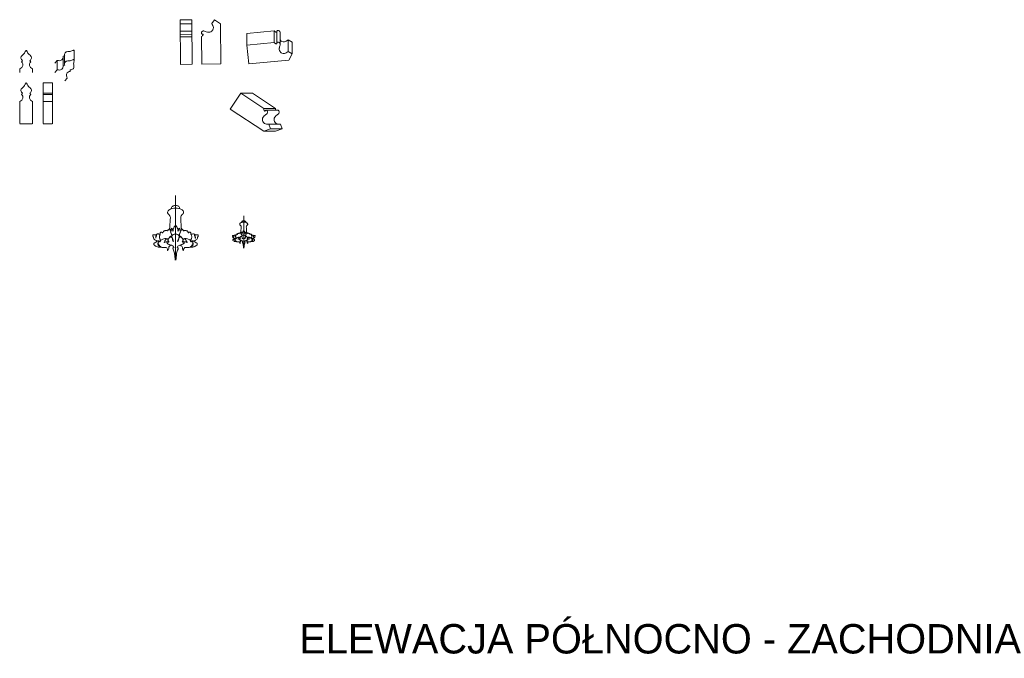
# Model space of a CAD drawing. Header units: millimetres. Extents: x -37887 to 94344, y -69777 to 116976.
# Tile 154 of 205: x 301 to 6630, y 75881 to 79985. Entities that reach past the tile are written whole.
import ezdxf

# ---------------------------------------------------------------- set-up
doc = ezdxf.new("R2010")
doc.units = ezdxf.units.MM
doc.linetypes.add('ACAD_ISO02W100', pattern=[15, 12, -3])
doc.layers.add('01_inwentaryzacja', color=8, linetype='Continuous', lineweight=9)
doc.layers.add('02_odbudowa', color=7, linetype='Continuous', lineweight=30)
doc.styles.get("Standard").update_dxf_attribs({"font": 'arial.ttf'})

msp = doc.modelspace()

# ---------------------------------------------------------------- linework, layer by layer
at = {"layer": '01_inwentaryzacja'}
for p, q in [((1332, 79982.9), (1407, 79983.5)), ((1332, 79982.9), (1334.4, 79697.9)), ((1332.2, 79957.6), (1407.2, 79958.3)), ((1407, 79983.5), (1409.4, 79698.5)), ((1534.9, 79959.4), (1552.9, 79984.8)), ((1552.9, 79984.8), (1590.6, 79958.3)), ((1590.6, 79958.3), (1592.8, 79700.1)), ((1332.6, 79911.1), (1407.6, 79911.7)), ((1332.8, 79890.7), (1407.7, 79891.4)), ((1332.9, 79875.1), (1407.9, 79875.7)), ((1469, 79876.2), (1470.5, 79699.1)), ((1937.5, 79913.8), (1761.1, 79896.8)), ((1761.1, 79821.8), (1761.1, 79896.8)), ((1937.5, 79838.8), (1937.5, 79913.8)), ((1953.6, 79833.8), (1953.6, 79908.8)), ((1974.8, 79901.1), (1973.5, 79901.1)), ((1974.8, 79826.1), (1974.8, 79901.1)), ((1937.5, 79838.8), (1761.1, 79821.8)), ((1761.1, 79821.8), (1772.8, 79700.1)), ((2026, 79780.4), (2026, 79855.4)), ((2026, 79855.4), (2052.9, 79839.6)), ((2052.9, 79764.6), (2052.9, 79839.6)), ((590, 79752), (580, 79749.6)), ((580, 79689.6), (580, 79749.6)), ((589.5, 79700.3), (589.5, 79760.3)), ((651.4, 79726.1), (651.4, 79786.1)), ((2026, 79780.4), (2052.9, 79764.6)), ((2052.9, 79764.6), (2029.8, 79724.8)), ((319.4, 79721.5), (313.2, 79713.2)), ((365.5, 79721.5), (371.7, 79713.2)), ((542, 79723.3), (527, 79705.3)), ((542, 79663.3), (542, 79723.3)), ((590, 79692), (580, 79689.6)), ((1334.4, 79697.9), (1409.4, 79698.5)), ((1470.5, 79699.1), (1592.8, 79700.1)), ((2029.8, 79724.8), (1772.8, 79700.1)), ((300.8, 79668.7), (300.8, 79645.3)), ((384.1, 79668.7), (384.1, 79645.3)), ((542, 79663.3), (527, 79645.3)), ((625.5, 79662.5), (625, 79652.2)), ((451.2, 79578.5), (511.2, 79578.5)), ((451.2, 79578.5), (451.2, 79435.9)), ((511.2, 79578.5), (511.2, 79435.9)), ((606.1, 79610), (591.1, 79592)), ((319.4, 79512), (313.2, 79503.8)), ((365.5, 79512), (371.7, 79503.8)), ((451.2, 79512), (511.2, 79512)), ((451.2, 79503.8), (511.2, 79503.8)), ((1721.6, 79512.3), (1654.1, 79410.5)), ((1869.3, 79414.4), (1721.6, 79512.3)), ((1721.6, 79512.3), (1796.6, 79512.3)), ((1944.3, 79414.4), (1796.6, 79512.3)), ((300.8, 79459.3), (300.8, 79435.9)), ((384.1, 79459.3), (384.1, 79435.9)), ((451.2, 79459.3), (511.2, 79459.3)), ((1869.3, 79267.8), (1654.1, 79410.5)), ((1869.3, 79414.4), (1944.3, 79414.4)), ((1884.6, 79403.1), (1959.6, 79403.1)), ((1901.4, 79313.3), (1912.3, 79284.2)), ((1901.4, 79313.3), (1976.4, 79313.3)), ((1976.4, 79313.3), (1987.3, 79284.2)), ((1912.3, 79284.2), (1869.3, 79267.8)), ((1869.3, 79267.8), (1944.3, 79267.8)), ((1912.3, 79284.2), (1987.3, 79284.2)), ((1987.3, 79284.2), (1944.3, 79267.8)), ((1302.6, 78855), (1302.6, 78438.9)), ((1740.7, 78724.8), (1740.7, 78516.7))]:
    msp.add_line(p, q, dxfattribs=at)
at = {"layer": '01_inwentaryzacja', "linetype": 'ACAD_ISO02W100', "ltscale": 0.5}
for p, q in [((300.8, 79435.9), (300.8, 79315.3)), ((384.1, 79315.3), (384.1, 79435.9)), ((451.2, 79435.9), (451.2, 79315.3)), ((511.2, 79315.3), (511.2, 79435.9)), ((300.8, 79315.3), (384.1, 79315.3)), ((451.2, 79315.3), (511.2, 79315.3))]:
    msp.add_line(p, q, dxfattribs=at)
at = {"layer": '01_inwentaryzacja'}
for points, knots in [([(1479.8, 79892.2), (1478.8, 79892), (1476.3, 79891.5), (1472.5, 79892.6), (1469.2, 79895.5), (1468.3, 79901), (1471, 79907.5), (1477.4, 79911.8), (1485.3, 79913), (1494.8, 79909.1), (1503.6, 79906.2), (1513.8, 79904), (1524.1, 79904), (1534.8, 79910.3), (1543.2, 79920.2), (1549.2, 79938.5), (1539.7, 79951.5), (1534.9, 79959.4)], [0, 0, 0, 0, 190.717452, 521.447454, 775.157505, 1048.279828, 1612.047537, 2115.472367, 2573.899383, 3197.469403, 4181.371417, 4473.705698, 5353.76649, 6220.202384, 6926.17271, 8008.898592, 9884.59045, 9884.59045, 9884.59045, 9884.59045]), ([(1479.8, 79892.2), (1479.8, 79890.8), (1479.8, 79887.2), (1476.3, 79881.1), (1471.9, 79877.5), (1469, 79876.2)], [0, 0, 0, 0, 277.887239, 731.451425, 1390.051141, 1390.051141, 1390.051141, 1390.051141]), ([(1954.3, 79904.4), (1952.9, 79904.3), (1949.3, 79904), (1942.9, 79906.9), (1939, 79911), (1937.5, 79913.8)], [0, 0, 0, 0, 277.887239, 731.451425, 1390.051141, 1390.051141, 1390.051141, 1390.051141]), ([(1954.3, 79904.4), (1954, 79905.3), (1953.3, 79907.8), (1954, 79911.7), (1956.7, 79915.2), (1962.1, 79916.6), (1968.8, 79914.5), (1973.6, 79908.5), (1974.8, 79903.6), (1974.8, 79901.3), (1974.8, 79901.1)], [0, 0, 0, 0, 190.717452, 521.447454, 775.157505, 1048.279828, 1612.047537, 2115.472367, 2573.899383, 2603.252034, 2603.252034, 2603.252034, 2603.252034]), ([(1954.3, 79829.4), (1952.9, 79829.3), (1949.3, 79829), (1942.9, 79831.9), (1939, 79836), (1937.5, 79838.8)], [0, 0, 0, 0, 277.887239, 731.451425, 1390.051141, 1390.051141, 1390.051141, 1390.051141]), ([(1954.3, 79829.4), (1954, 79830.3), (1953.3, 79832.8), (1954, 79836.7), (1956.7, 79840.2), (1962.1, 79841.6), (1968.8, 79839.5), (1973.6, 79833.5), (1975.5, 79825.7), (1972.4, 79815.9), (1970.3, 79806.9), (1969, 79796.5), (1969.9, 79786.3), (1977.1, 79776.2), (1987.7, 79768.7), (2006.5, 79764.3), (2018.6, 79774.9), (2026, 79780.4)], [0, 0, 0, 0, 190.717452, 521.447454, 775.157505, 1048.279828, 1612.047537, 2115.472367, 2573.899383, 3197.469403, 4181.371417, 4473.705698, 5353.76649, 6220.202384, 6926.17271, 8008.898592, 9884.59045, 9884.59045, 9884.59045, 9884.59045]), ([(1974.8, 79854.8), (1975.8, 79853.5), (1979.2, 79849.7), (1987.7, 79843.7), (2006.5, 79839.3), (2018.6, 79849.9), (2026, 79855.4)], [5883.445386, 5883.445386, 5883.445386, 5883.445386, 6220.202384, 6926.17271, 8008.898592, 9884.59045, 9884.59045, 9884.59045, 9884.59045]), ([(342.5, 79787.9), (341.8, 79787.8), (340.4, 79787.5), (338.6, 79784.6), (333.9, 79775.6), (326.8, 79762.1), (314.2, 79754), (309.4, 79745.9), (307.2, 79734.3), (314.3, 79726.3), (319.4, 79721.5)], [0, 0, 0, 0, 1.879765, 4.244662, 9.744544, 33.086272, 48.201506, 52.941576, 61.357863, 81.485076, 81.485076, 81.485076, 81.485076]), ([(342.5, 79787.9), (343.1, 79787.8), (344.5, 79787.5), (346.4, 79784.6), (351, 79775.6), (358.1, 79762.1), (370.7, 79754), (375.5, 79745.9), (377.7, 79734.3), (370.6, 79726.3), (365.5, 79721.5)], [0, 0, 0, 0, 1.879765, 4.244662, 9.744544, 33.086272, 48.201506, 52.941576, 61.357863, 81.485076, 81.485076, 81.485076, 81.485076]), ([(580, 79749.6), (580.1, 79747.7), (580.4, 79740.7), (575.6, 79727.2), (558.6, 79719.7), (547.1, 79721.9), (542, 79723.3)], [0, 0, 0, 0, 5.685648, 21.007332, 39.714233, 55.512775, 55.512775, 55.512775, 55.512775]), ([(650.2, 79788.3), (649.7, 79788.6), (648.4, 79789.3), (645.1, 79788.2), (635.7, 79784.3), (621.6, 79778.4), (606.9, 79780.3), (597.9, 79777.1), (588.8, 79769.7), (589.2, 79758.9), (590, 79752)], [0, 0, 0, 0, 1.879765, 4.244662, 9.744544, 33.086272, 48.201506, 52.941576, 61.357863, 81.485076, 81.485076, 81.485076, 81.485076]), ([(650.2, 79788.3), (650.7, 79787.8), (651.4, 79786.9), (651.4, 79785.9), (651.4, 79785.4)], [0, 0, 0, 0, 1.879765, 3.243818, 3.243818, 3.243818, 3.243818]), ([(313.2, 79713.2), (314.5, 79711.8), (319.1, 79706.7), (324.1, 79693.2), (315.9, 79676.5), (305.6, 79670.9), (300.8, 79668.7)], [0, 0, 0, 0, 5.685648, 21.007332, 39.714233, 55.512775, 55.512775, 55.512775, 55.512775]), ([(371.7, 79713.2), (370.5, 79711.8), (365.8, 79706.7), (360.8, 79693.2), (369, 79676.5), (379.3, 79670.9), (384.1, 79668.7)], [0, 0, 0, 0, 5.685648, 21.007332, 39.714233, 55.512775, 55.512775, 55.512775, 55.512775]), ([(580, 79689.6), (580.1, 79687.7), (580.4, 79680.7), (575.6, 79667.2), (558.6, 79659.7), (547.1, 79661.9), (542, 79663.3)], [0, 0, 0, 0, 5.685648, 21.007332, 39.714233, 55.512775, 55.512775, 55.512775, 55.512775]), ([(650.2, 79728.3), (649.7, 79728.6), (648.4, 79729.3), (645.1, 79728.2), (635.7, 79724.3), (621.6, 79718.4), (606.9, 79720.3), (597.9, 79717.1), (588.8, 79709.7), (589.2, 79698.9), (590, 79692)], [0, 0, 0, 0, 1.879765, 4.244662, 9.744544, 33.086272, 48.201506, 52.941576, 61.357863, 81.485076, 81.485076, 81.485076, 81.485076]), ([(650.2, 79728.3), (650.7, 79727.8), (651.6, 79726.7), (651.1, 79723.2), (649, 79713.3), (645.8, 79698.4), (650.3, 79684.2), (648.8, 79674.8), (643.1, 79664.5), (632.4, 79662.9), (625.5, 79662.5)], [0, 0, 0, 0, 1.879765, 4.244662, 9.744544, 33.086272, 48.201506, 52.941576, 61.357863, 81.485076, 81.485076, 81.485076, 81.485076]), ([(625, 79652.2), (623.1, 79651.9), (616.2, 79650.9), (603.8, 79643.7), (599.5, 79625.7), (603.7, 79614.7), (606.1, 79610)], [0, 0, 0, 0, 5.685648, 21.007332, 39.714233, 55.512775, 55.512775, 55.512775, 55.512775]), ([(342.5, 79578.5), (341.8, 79578.3), (340.4, 79578.1), (338.6, 79575.1), (333.9, 79566.1), (326.8, 79552.6), (314.2, 79544.6), (309.4, 79536.4), (307.2, 79524.9), (314.3, 79516.8), (319.4, 79512)], [0, 0, 0, 0, 1.879765, 4.244662, 9.744544, 33.086272, 48.201506, 52.941576, 61.357863, 81.485076, 81.485076, 81.485076, 81.485076]), ([(342.5, 79578.5), (343.1, 79578.3), (344.5, 79578.1), (346.4, 79575.1), (351, 79566.1), (358.1, 79552.6), (370.7, 79544.6), (375.5, 79536.4), (377.7, 79524.9), (370.6, 79516.8), (365.5, 79512)], [0, 0, 0, 0, 1.879765, 4.244662, 9.744544, 33.086272, 48.201506, 52.941576, 61.357863, 81.485076, 81.485076, 81.485076, 81.485076]), ([(313.2, 79503.8), (314.5, 79502.4), (319.1, 79497.2), (324.1, 79483.7), (315.9, 79467.1), (305.6, 79461.4), (300.8, 79459.3)], [0, 0, 0, 0, 5.685648, 21.007332, 39.714233, 55.512775, 55.512775, 55.512775, 55.512775]), ([(371.7, 79503.8), (370.5, 79502.4), (365.8, 79497.2), (360.8, 79483.7), (369, 79467.1), (379.3, 79461.4), (384.1, 79459.3)], [0, 0, 0, 0, 5.685648, 21.007332, 39.714233, 55.512775, 55.512775, 55.512775, 55.512775]), ([(1876.5, 79396.6), (1876.9, 79397.5), (1877.9, 79399.8), (1880.9, 79402.4), (1885.2, 79403.5), (1890.3, 79401.2), (1894.2, 79395.3), (1894.1, 79387.6), (1890.7, 79380.4), (1882.1, 79374.7), (1874.8, 79369), (1867.2, 79361.8), (1861.4, 79353.3), (1860.7, 79340.8), (1864.3, 79328.4), (1876.1, 79313.1), (1892.2, 79313.7), (1901.4, 79313.3)], [0, 0, 0, 0, 190.717452, 521.447454, 775.157505, 1048.279828, 1612.047537, 2115.472367, 2573.899383, 3197.469403, 4181.371417, 4473.705698, 5353.76649, 6220.202384, 6926.17271, 8008.898592, 9884.59045, 9884.59045, 9884.59045, 9884.59045]), ([(1876.5, 79396.6), (1875.4, 79397.4), (1872.4, 79399.4), (1869.3, 79405.7), (1868.8, 79411.3), (1869.3, 79414.4)], [0, 0, 0, 0, 277.887239, 731.451425, 1390.051141, 1390.051141, 1390.051141, 1390.051141]), ([(1959.5, 79403.1), (1959.7, 79403.1), (1961.2, 79403), (1965.3, 79401.2), (1969.2, 79395.3), (1969.1, 79387.6), (1965.7, 79380.4), (1957.1, 79374.7), (1949.8, 79369), (1942.2, 79361.8), (1936.4, 79353.3), (1935.7, 79340.8), (1939.3, 79328.4), (1951.1, 79313.1), (1967.2, 79313.7), (1976.4, 79313.3)], [739.41442, 739.41442, 739.41442, 739.41442, 775.157505, 1048.279828, 1612.047537, 2115.472367, 2573.899383, 3197.469403, 4181.371417, 4473.705698, 5353.76649, 6220.202384, 6926.17271, 8008.898592, 9884.59045, 9884.59045, 9884.59045, 9884.59045]), ([(1945.7, 79403.1), (1945.5, 79403.6), (1944.1, 79407.3), (1943.8, 79411.3), (1944.3, 79414.4)], [603.031321, 603.031321, 603.031321, 603.031321, 731.451425, 1390.051141, 1390.051141, 1390.051141, 1390.051141]), ([(1302.6, 78774.2), (1295.4, 78773.9), (1282.3, 78773.4), (1267.2, 78766.3), (1256.6, 78760.1), (1251.6, 78752), (1250.4, 78741.9), (1257.4, 78734.1), (1264.6, 78728.3), (1270.3, 78716.9), (1267.4, 78686.3), (1266.8, 78659.4), (1264, 78639)], [0, 0, 0, 0, 21.409296, 38.803988, 49.511007, 57.480669, 66.707623, 77.410631, 86.712385, 94.84864, 114.166965, 176.308874, 176.308874, 176.308874, 176.308874]), ([(1302.6, 78790), (1298.6, 78790.1), (1291.6, 78790.4), (1282.3, 78785.7), (1276.9, 78778.4), (1276.2, 78772.5), (1275.9, 78770)], [0, 0, 0, 0, 11.858726, 20.490357, 30.224994, 37.8541, 37.8541, 37.8541, 37.8541]), ([(1302.6, 78790), (1306.6, 78790.1), (1313.6, 78790.4), (1322.8, 78785.7), (1328.3, 78778.4), (1329, 78772.5), (1329.3, 78770)], [0, 0, 0, 0, 11.858726, 20.490357, 30.224994, 37.8541, 37.8541, 37.8541, 37.8541]), ([(1302.6, 78774.2), (1309.8, 78773.9), (1322.9, 78773.4), (1337.9, 78766.3), (1348.5, 78760.1), (1353.5, 78752), (1354.7, 78741.9), (1347.8, 78734.1), (1340.5, 78728.3), (1334.8, 78716.9), (1337.8, 78686.3), (1338.4, 78659.4), (1341.1, 78639)], [0, 0, 0, 0, 21.409296, 38.803988, 49.511007, 57.480669, 66.707623, 77.410631, 86.712385, 94.84864, 114.166965, 176.308874, 176.308874, 176.308874, 176.308874]), ([(1740.7, 78684.4), (1737.1, 78684.2), (1730.6, 78683.9), (1723.1, 78680.4), (1717.8, 78677.3), (1715.3, 78673.2), (1714.7, 78668.2), (1718.2, 78664.3), (1721.8, 78661.4), (1724.6, 78655.7), (1723.2, 78640.4), (1722.8, 78627), (1721.5, 78616.8)], [0, 0, 0, 0, 21.409296, 38.803988, 49.511007, 57.480669, 66.707623, 77.410631, 86.712385, 94.84864, 114.166965, 176.308874, 176.308874, 176.308874, 176.308874]), ([(1740.7, 78692.2), (1738.7, 78692.3), (1735.3, 78692.5), (1730.6, 78690.1), (1727.9, 78686.4), (1727.6, 78683.5), (1727.4, 78682.3)], [0, 0, 0, 0, 11.858726, 20.490357, 30.224994, 37.8541, 37.8541, 37.8541, 37.8541]), ([(1740.7, 78692.2), (1742.8, 78692.3), (1746.2, 78692.5), (1750.9, 78690.1), (1753.6, 78686.4), (1753.9, 78683.5), (1754.1, 78682.3)], [0, 0, 0, 0, 11.858726, 20.490357, 30.224994, 37.8541, 37.8541, 37.8541, 37.8541]), ([(1740.7, 78684.4), (1744.4, 78684.2), (1750.9, 78683.9), (1758.4, 78680.4), (1763.7, 78677.3), (1766.2, 78673.2), (1766.8, 78668.2), (1763.3, 78664.3), (1759.7, 78661.4), (1756.9, 78655.7), (1758.3, 78640.4), (1758.7, 78627), (1760, 78616.8)], [0, 0, 0, 0, 21.409296, 38.803988, 49.511007, 57.480669, 66.707623, 77.410631, 86.712385, 94.84864, 114.166965, 176.308874, 176.308874, 176.308874, 176.308874]), ([(1184.5, 78560.8), (1183.3, 78562.2), (1180.3, 78565.6), (1173.4, 78567.9), (1165.9, 78571.7), (1159.5, 78578.6), (1162.1, 78584.7), (1160.8, 78588.6), (1157.9, 78590.4), (1157.3, 78593.8), (1156, 78596.4), (1156.6, 78598.8), (1156.7, 78600.7), (1158.2, 78603.2), (1161.8, 78601.6), (1165.1, 78602.2), (1169, 78603.3), (1173.1, 78603), (1177, 78603.5), (1180, 78601.2), (1178.2, 78597.1), (1177.4, 78593.8), (1175.2, 78590), (1174.9, 78585.6), (1175.5, 78582.2), (1175.4, 78579.8), (1177.2, 78579.9), (1176.3, 78582.5), (1176.8, 78585.1), (1176.3, 78588.7), (1177.6, 78592.7), (1180, 78596.1), (1179.9, 78599.8), (1180.2, 78602.2), (1179.1, 78603.8), (1180.3, 78606.4), (1184.1, 78607.9), (1189.3, 78608.1), (1194.4, 78607.7), (1198.3, 78606.5), (1201, 78606.2), (1202.8, 78604.2), (1201.6, 78600.5), (1198.9, 78595.9), (1198.3, 78588.4), (1198.2, 78580.2), (1202.7, 78574.2), (1204.9, 78570), (1207.4, 78567.8), (1203.6, 78563.3), (1201.9, 78560.2), (1201.4, 78557.4)], [0, 0, 0, 0, 5.345847, 13.463796, 21.06049, 31.30438, 37.068535, 39.008121, 42.986605, 46.453575, 49.053228, 51.286457, 53.53869, 54.950388, 59.131783, 62.537444, 65.415583, 71.179317, 74.852768, 76.711995, 81.187274, 85.7781, 87.532297, 94.132496, 98.062949, 99.140867, 99.926106, 102.021656, 104.766984, 108.950052, 112.218393, 117.131517, 120.942777, 123.168979, 124.046077, 126.630863, 130.212618, 136.011354, 142.084485, 145.4588, 148.199267, 150.063454, 152.715149, 158.586977, 166.671626, 174.696391, 182.211711, 188.508938, 188.880095, 192.118857, 201.058586, 201.058586, 201.058586, 201.058586]), ([(1272.3, 78626.7), (1270, 78627.8), (1266.1, 78629.6), (1267.5, 78634.5), (1267.1, 78638.3), (1263.6, 78639.4), (1259.6, 78638.3), (1257.5, 78634.5), (1252.4, 78633.7), (1253.9, 78626.7), (1246.4, 78630.8), (1241.1, 78630.6), (1235.7, 78629.8), (1231.9, 78628), (1227.8, 78628.9), (1223.2, 78623.3), (1222.9, 78618.5), (1220.1, 78614.2), (1217.2, 78617.1), (1215.1, 78619.4), (1209.9, 78621.2), (1205.8, 78617.3), (1203.1, 78612.2), (1204.8, 78608.4), (1204.7, 78605.1), (1203.1, 78604.7), (1202.3, 78604.6)], [0, 0, 0, 0, 6.517218, 11.021475, 13.592712, 17.038698, 20.189528, 25.449573, 28.950705, 33.262111, 38.909425, 45.186925, 51.294188, 54.621273, 57.415891, 63.160436, 72.395757, 73.872412, 75.93412, 81.502489, 85.128047, 90.52411, 96.505671, 101.123252, 102.882234, 105.232537, 105.232537, 105.232537, 105.232537]), ([(1332.9, 78626.7), (1335.2, 78627.8), (1339.1, 78629.6), (1337.7, 78634.5), (1338.1, 78638.3), (1341.6, 78639.4), (1345.6, 78638.3), (1347.6, 78634.5), (1352.8, 78633.7), (1351.3, 78626.7), (1358.8, 78630.8), (1364.1, 78630.6), (1369.5, 78629.8), (1373.2, 78628), (1377.4, 78628.9), (1381.9, 78623.3), (1382.2, 78618.5), (1385.1, 78614.2), (1387.9, 78617.1), (1390.1, 78619.4), (1395.3, 78621.2), (1399.4, 78617.3), (1402.1, 78612.2), (1400.4, 78608.4), (1400.5, 78605.1), (1402.1, 78604.7), (1402.9, 78604.6)], [0, 0, 0, 0, 6.517218, 11.021475, 13.592712, 17.038698, 20.189528, 25.449573, 28.950705, 33.262111, 38.909425, 45.186925, 51.294188, 54.621273, 57.415891, 63.160436, 72.395757, 73.872412, 75.93412, 81.502489, 85.128047, 90.52411, 96.505671, 101.123252, 102.882234, 105.232537, 105.232537, 105.232537, 105.232537]), ([(1420.7, 78560.8), (1421.9, 78562.2), (1424.8, 78565.6), (1431.8, 78567.9), (1439.2, 78571.7), (1445.7, 78578.6), (1443.1, 78584.7), (1444.4, 78588.6), (1447.3, 78590.4), (1447.8, 78593.8), (1449.2, 78596.4), (1448.5, 78598.8), (1448.5, 78600.7), (1447, 78603.2), (1443.4, 78601.6), (1440.1, 78602.2), (1436.1, 78603.3), (1432, 78603), (1428.2, 78603.5), (1425.2, 78601.2), (1426.9, 78597.1), (1427.8, 78593.8), (1429.9, 78590), (1430.2, 78585.6), (1429.7, 78582.2), (1429.8, 78579.8), (1428, 78579.9), (1428.9, 78582.5), (1428.4, 78585.1), (1428.9, 78588.7), (1427.6, 78592.7), (1425.2, 78596.1), (1425.3, 78599.8), (1424.9, 78602.2), (1426.1, 78603.8), (1424.8, 78606.4), (1421, 78607.9), (1415.8, 78608.1), (1410.7, 78607.7), (1406.9, 78606.5), (1404.2, 78606.2), (1402.3, 78604.2), (1403.5, 78600.5), (1406.3, 78595.9), (1406.8, 78588.4), (1407, 78580.2), (1402.5, 78574.2), (1400.3, 78570), (1397.7, 78567.8), (1401.5, 78563.3), (1403.3, 78560.2), (1403.7, 78557.4)], [0, 0, 0, 0, 5.345847, 13.463796, 21.06049, 31.30438, 37.068535, 39.008121, 42.986605, 46.453575, 49.053228, 51.286457, 53.53869, 54.950388, 59.131783, 62.537444, 65.415583, 71.179317, 74.852768, 76.711995, 81.187274, 85.7781, 87.532297, 94.132496, 98.062949, 99.140867, 99.926106, 102.021656, 104.766984, 108.950052, 112.218393, 117.131517, 120.942777, 123.168979, 124.046077, 126.630863, 130.212618, 136.011354, 142.084485, 145.4588, 148.199267, 150.063454, 152.715149, 158.586977, 166.671626, 174.696391, 182.211711, 188.508938, 188.880095, 192.118857, 201.058586, 201.058586, 201.058586, 201.058586]), ([(1725.6, 78610.6), (1724.5, 78611.2), (1722.5, 78612.1), (1723.2, 78614.5), (1723, 78616.4), (1721.2, 78616.9), (1719.3, 78616.4), (1718.2, 78614.5), (1715.6, 78614.1), (1716.4, 78610.6), (1712.7, 78612.6), (1710, 78612.5), (1707.3, 78612.1), (1705.4, 78611.3), (1703.4, 78611.7), (1701.1, 78608.9), (1700.9, 78606.5), (1699.5, 78604.4), (1698.1, 78605.8), (1697, 78606.9), (1694.4, 78607.9), (1692.3, 78605.9), (1691, 78603.4), (1691.8, 78601.4), (1691.8, 78599.8), (1691, 78599.6), (1690.6, 78599.5)], [0, 0, 0, 0, 6.517218, 11.021475, 13.592712, 17.038698, 20.189528, 25.449573, 28.950705, 33.262111, 38.909425, 45.186925, 51.294188, 54.621273, 57.415891, 63.160436, 72.395757, 73.872412, 75.93412, 81.502489, 85.128047, 90.52411, 96.505671, 101.123252, 102.882234, 105.232537, 105.232537, 105.232537, 105.232537]), ([(1755.9, 78610.6), (1757, 78611.2), (1759, 78612.1), (1758.3, 78614.5), (1758.5, 78616.4), (1760.3, 78616.9), (1762.2, 78616.4), (1763.3, 78614.5), (1765.9, 78614.1), (1765.1, 78610.6), (1768.8, 78612.6), (1771.5, 78612.5), (1774.2, 78612.1), (1776.1, 78611.3), (1778.1, 78611.7), (1780.4, 78608.9), (1780.6, 78606.5), (1782, 78604.4), (1783.4, 78605.8), (1784.5, 78606.9), (1787.1, 78607.9), (1789.2, 78605.9), (1790.5, 78603.4), (1789.7, 78601.4), (1789.7, 78599.8), (1790.5, 78599.6), (1790.9, 78599.5)], [0, 0, 0, 0, 6.517218, 11.021475, 13.592712, 17.038698, 20.189528, 25.449573, 28.950705, 33.262111, 38.909425, 45.186925, 51.294188, 54.621273, 57.415891, 63.160436, 72.395757, 73.872412, 75.93412, 81.502489, 85.128047, 90.52411, 96.505671, 101.123252, 102.882234, 105.232537, 105.232537, 105.232537, 105.232537]), ([(1198.3, 78558.9), (1197.8, 78560.1), (1196.8, 78562.6), (1192.6, 78564.3), (1186.6, 78562.9), (1180, 78556.8), (1171.9, 78552.8), (1164.6, 78549.5), (1162.9, 78544.2), (1163.6, 78534.2), (1176.2, 78530.4), (1186, 78523.9), (1197.1, 78523.3), (1204.9, 78523.7), (1209.7, 78523.8)], [0, 0, 0, 0, 3.550937, 7.892496, 12.174499, 21.377252, 33.947343, 39.929336, 43.885293, 49.900794, 67.884588, 76.136755, 85.649781, 99.958062, 99.958062, 99.958062, 99.958062]), ([(1191.5, 78550.4), (1190.8, 78548.9), (1188.8, 78544.7), (1189.6, 78537.3), (1195.1, 78529.2), (1201.7, 78527), (1206.1, 78526)], [0, 0, 0, 0, 4.923365, 13.999383, 20.415212, 33.59326, 33.59326, 33.59326, 33.59326]), ([(1259.3, 78558.2), (1254.8, 78559), (1245.1, 78560.9), (1221.4, 78546.4), (1236.4, 78569.3), (1243.4, 78576.8), (1250.4, 78577.3), (1252.2, 78574.5), (1252.9, 78571), (1252.9, 78564.6), (1256.7, 78560.2), (1259.3, 78558.2)], [0, 0, 0, 0, 14.636318, 31.50699, 50.288339, 61.699803, 66.017307, 67.970353, 71.001482, 76.910415, 86.684511, 86.684511, 86.684511, 86.684511]), ([(1345.9, 78558.2), (1350.4, 78559), (1360.1, 78560.9), (1383.8, 78546.4), (1368.7, 78569.3), (1361.8, 78576.8), (1354.8, 78577.3), (1353, 78574.5), (1352.2, 78571), (1352.3, 78564.6), (1348.5, 78560.2), (1345.9, 78558.2)], [0, 0, 0, 0, 14.636318, 31.50699, 50.288339, 61.699803, 66.017307, 67.970353, 71.001482, 76.910415, 86.684511, 86.684511, 86.684511, 86.684511]), ([(1406.9, 78558.9), (1407.4, 78560.1), (1408.4, 78562.6), (1412.6, 78564.3), (1418.6, 78562.9), (1425.2, 78556.8), (1433.3, 78552.8), (1440.6, 78549.5), (1442.3, 78544.2), (1441.6, 78534.2), (1429, 78530.4), (1419.2, 78523.9), (1408.1, 78523.3), (1400.3, 78523.7), (1395.5, 78523.8)], [0, 0, 0, 0, 3.550937, 7.892496, 12.174499, 21.377252, 33.947343, 39.929336, 43.885293, 49.900794, 67.884588, 76.136755, 85.649781, 99.958062, 99.958062, 99.958062, 99.958062]), ([(1413.6, 78550.4), (1414.3, 78548.9), (1416.4, 78544.7), (1415.6, 78537.3), (1410, 78529.2), (1403.5, 78527), (1399.1, 78526)], [0, 0, 0, 0, 4.923365, 13.999383, 20.415212, 33.59326, 33.59326, 33.59326, 33.59326]), ([(1681.7, 78577.7), (1681.1, 78578.3), (1679.6, 78580.1), (1676.2, 78581.2), (1672.4, 78583.1), (1669.2, 78586.6), (1670.5, 78589.6), (1669.8, 78591.5), (1668.4, 78592.5), (1668.1, 78594.2), (1667.5, 78595.5), (1667.8, 78596.6), (1667.8, 78597.6), (1668.5, 78598.9), (1670.3, 78598.1), (1672, 78598.4), (1674, 78598.9), (1676, 78598.8), (1678, 78599), (1679.5, 78597.9), (1678.6, 78595.8), (1678.2, 78594.2), (1677.1, 78592.3), (1676.9, 78590), (1677.2, 78588.4), (1677.2, 78587.1), (1678.1, 78587.2), (1677.6, 78588.5), (1677.9, 78589.8), (1677.6, 78591.6), (1678.2, 78593.6), (1679.4, 78595.3), (1679.4, 78597.1), (1679.6, 78598.3), (1679, 78599.2), (1679.6, 78600.5), (1681.5, 78601.2), (1684.1, 78601.3), (1686.7, 78601.1), (1688.6, 78600.5), (1690, 78600.4), (1690.9, 78599.3), (1690.3, 78597.5), (1688.9, 78595.2), (1688.6, 78591.4), (1688.6, 78587.4), (1690.8, 78584.4), (1691.9, 78582.3), (1693.2, 78581.1), (1691.3, 78578.9), (1690.4, 78577.4), (1690.2, 78576)], [0, 0, 0, 0, 5.345847, 13.463796, 21.06049, 31.30438, 37.068535, 39.008121, 42.986605, 46.453575, 49.053228, 51.286457, 53.53869, 54.950388, 59.131783, 62.537444, 65.415583, 71.179317, 74.852768, 76.711995, 81.187274, 85.7781, 87.532297, 94.132496, 98.062949, 99.140867, 99.926106, 102.021656, 104.766984, 108.950052, 112.218393, 117.131517, 120.942777, 123.168979, 124.046077, 126.630863, 130.212618, 136.011354, 142.084485, 145.4588, 148.199267, 150.063454, 152.715149, 158.586977, 166.671626, 174.696391, 182.211711, 188.508938, 188.880095, 192.118857, 201.058586, 201.058586, 201.058586, 201.058586]), ([(1688.6, 78576.7), (1688.4, 78577.3), (1687.8, 78578.5), (1685.7, 78579.4), (1682.8, 78578.7), (1679.4, 78575.7), (1675.4, 78573.7), (1671.8, 78572), (1670.9, 78569.3), (1671.2, 78564.4), (1677.5, 78562.4), (1682.5, 78559.2), (1688, 78558.9), (1691.9, 78559.1), (1694.3, 78559.2)], [0, 0, 0, 0, 3.550937, 7.892496, 12.174499, 21.377252, 33.947343, 39.929336, 43.885293, 49.900794, 67.884588, 76.136755, 85.649781, 99.958062, 99.958062, 99.958062, 99.958062]), ([(1685.2, 78572.5), (1684.9, 78571.7), (1683.9, 78569.6), (1684.2, 78565.9), (1687, 78561.9), (1690.3, 78560.8), (1692.5, 78560.3)], [0, 0, 0, 0, 4.923365, 13.999383, 20.415212, 33.59326, 33.59326, 33.59326, 33.59326]), ([(1719.1, 78576.3), (1716.8, 78576.8), (1712, 78577.7), (1700.2, 78570.5), (1707.7, 78581.9), (1711.1, 78585.7), (1714.6, 78585.9), (1715.5, 78584.5), (1715.9, 78582.7), (1715.9, 78579.5), (1717.8, 78577.4), (1719.1, 78576.4)], [0, 0, 0, 0, 14.636318, 31.50699, 50.288339, 61.699803, 66.017307, 67.970353, 71.001482, 76.910415, 86.684511, 86.684511, 86.684511, 86.684511]), ([(1715.4, 78547.7), (1716.5, 78549.1), (1719, 78552.1), (1718.5, 78556.9), (1719.5, 78561.1), (1722.3, 78563.3), (1724.4, 78564.9), (1725.4, 78565.7)], [0, 0, 0, 0, 10.132665, 22.725873, 27.134252, 35.559999, 43.108799, 43.108799, 43.108799, 43.108799]), ([(1766.1, 78547.7), (1765, 78549.1), (1762.5, 78552.1), (1763, 78556.9), (1762, 78561.1), (1759.2, 78563.3), (1757.1, 78564.9), (1756.1, 78565.7)], [0, 0, 0, 0, 10.132665, 22.725873, 27.134252, 35.559999, 43.108799, 43.108799, 43.108799, 43.108799]), ([(1762.4, 78576.3), (1764.7, 78576.8), (1769.5, 78577.7), (1781.3, 78570.5), (1773.8, 78581.9), (1770.4, 78585.7), (1766.9, 78585.9), (1765.9, 78584.5), (1765.6, 78582.7), (1765.6, 78579.5), (1763.7, 78577.4), (1762.4, 78576.4)], [0, 0, 0, 0, 14.636318, 31.50699, 50.288339, 61.699803, 66.017307, 67.970353, 71.001482, 76.910415, 86.684511, 86.684511, 86.684511, 86.684511]), ([(1792.9, 78576.7), (1793.1, 78577.3), (1793.7, 78578.5), (1795.8, 78579.4), (1798.7, 78578.7), (1802.1, 78575.7), (1806.1, 78573.7), (1809.7, 78572), (1810.6, 78569.3), (1810.3, 78564.4), (1804, 78562.4), (1799, 78559.2), (1793.5, 78558.9), (1789.6, 78559.1), (1787.2, 78559.2)], [0, 0, 0, 0, 3.550937, 7.892496, 12.174499, 21.377252, 33.947343, 39.929336, 43.885293, 49.900794, 67.884588, 76.136755, 85.649781, 99.958062, 99.958062, 99.958062, 99.958062]), ([(1799.8, 78577.7), (1800.4, 78578.3), (1801.9, 78580.1), (1805.3, 78581.2), (1809.1, 78583.1), (1812.3, 78586.6), (1811, 78589.6), (1811.7, 78591.5), (1813.1, 78592.5), (1813.4, 78594.2), (1814, 78595.5), (1813.7, 78596.6), (1813.7, 78597.6), (1813, 78598.9), (1811.2, 78598.1), (1809.5, 78598.4), (1807.5, 78598.9), (1805.5, 78598.8), (1803.5, 78599), (1802, 78597.9), (1802.9, 78595.8), (1803.3, 78594.2), (1804.4, 78592.3), (1804.6, 78590), (1804.3, 78588.4), (1804.3, 78587.1), (1803.4, 78587.2), (1803.9, 78588.5), (1803.6, 78589.8), (1803.9, 78591.6), (1803.3, 78593.6), (1802.1, 78595.3), (1802.1, 78597.1), (1801.9, 78598.3), (1802.5, 78599.2), (1801.9, 78600.5), (1800, 78601.2), (1797.4, 78601.3), (1794.8, 78601.1), (1792.9, 78600.5), (1791.5, 78600.4), (1790.6, 78599.3), (1791.2, 78597.5), (1792.6, 78595.2), (1792.9, 78591.4), (1792.9, 78587.4), (1790.7, 78584.4), (1789.6, 78582.3), (1788.3, 78581.1), (1790.2, 78578.9), (1791.1, 78577.4), (1791.3, 78576)], [0, 0, 0, 0, 5.345847, 13.463796, 21.06049, 31.30438, 37.068535, 39.008121, 42.986605, 46.453575, 49.053228, 51.286457, 53.53869, 54.950388, 59.131783, 62.537444, 65.415583, 71.179317, 74.852768, 76.711995, 81.187274, 85.7781, 87.532297, 94.132496, 98.062949, 99.140867, 99.926106, 102.021656, 104.766984, 108.950052, 112.218393, 117.131517, 120.942777, 123.168979, 124.046077, 126.630863, 130.212618, 136.011354, 142.084485, 145.4588, 148.199267, 150.063454, 152.715149, 158.586977, 166.671626, 174.696391, 182.211711, 188.508938, 188.880095, 192.118857, 201.058586, 201.058586, 201.058586, 201.058586]), ([(1796.3, 78572.5), (1796.6, 78571.7), (1797.6, 78569.6), (1797.3, 78565.9), (1794.5, 78561.9), (1791.2, 78560.8), (1789, 78560.3)], [0, 0, 0, 0, 4.923365, 13.999383, 20.415212, 33.59326, 33.59326, 33.59326, 33.59326]), ([(1251.9, 78501), (1254.2, 78503.7), (1259.2, 78509.7), (1258.1, 78519.3), (1260.1, 78527.7), (1265.8, 78532.2), (1270, 78535.3), (1272, 78536.8)], [0, 0, 0, 0, 10.132665, 22.725873, 27.134252, 35.559999, 43.108799, 43.108799, 43.108799, 43.108799]), ([(1353.2, 78501), (1351, 78503.7), (1346, 78509.7), (1347.1, 78519.3), (1345.1, 78527.7), (1339.4, 78532.2), (1335.2, 78535.3), (1333.2, 78536.8)], [0, 0, 0, 0, 10.132665, 22.725873, 27.134252, 35.559999, 43.108799, 43.108799, 43.108799, 43.108799])]:
    msp.add_open_spline(points, degree=3, knots=knots, dxfattribs=at)
for points in [[(1279.6, 78594.1), (1277.3, 78603.2), (1277.1, 78609.2), (1272.4, 78615.9), (1271.5, 78625.8), (1275.1, 78631.6), (1275.4, 78636.8), (1275.7, 78644), (1277.9, 78644), (1280.4, 78641.8), (1284.2, 78636.8), (1283.7, 78632.9), (1285.1, 78629.9), (1287.3, 78625.5), (1288.1, 78625.5), (1287.3, 78628), (1286.4, 78630.5), (1285.3, 78632.9), (1285.3, 78636.5), (1288.4, 78640.7), (1293.9, 78654), (1296.9, 78658), (1302.1, 78661.6), (1302.6, 78661.6)], [(1289.2, 78559.8), (1284.1, 78575.8), (1279.6, 78594.1), (1280, 78596.7), (1300.1, 78606.3), (1302.6, 78606.1)], [(1325.4, 78594.1), (1327.6, 78603.2), (1327.8, 78609.3), (1332.5, 78615.9), (1333.3, 78625.8), (1329.7, 78631.6), (1329.5, 78636.8), (1329.2, 78644), (1327, 78644), (1324.5, 78641.8), (1320.6, 78636.8), (1321.2, 78633), (1319.8, 78629.9), (1317.6, 78625.5), (1316.8, 78625.5), (1317.6, 78628), (1318.4, 78630.5), (1319.5, 78633), (1319.5, 78636.6), (1316.5, 78640.7), (1310.9, 78654), (1308, 78658), (1302.8, 78661.6), (1302.2, 78661.6)], [(1315.8, 78559.8), (1320.9, 78575.8), (1325.4, 78594.1), (1324.9, 78596.7), (1304.9, 78606.3), (1302.3, 78606.1)], [(1729.2, 78594.3), (1728.1, 78598.8), (1728, 78601.9), (1725.6, 78605.2), (1725.2, 78610.1), (1727, 78613), (1727.2, 78615.7), (1727.3, 78619.2), (1728.4, 78619.2), (1729.6, 78618.1), (1731.6, 78615.7), (1731.3, 78613.7), (1732, 78612.2), (1733.1, 78610), (1733.5, 78610), (1733.1, 78611.2), (1732.7, 78612.5), (1732.1, 78613.7), (1732.1, 78615.5), (1733.6, 78617.6), (1736.4, 78624.3), (1737.9, 78626.3), (1740.5, 78628.1), (1740.7, 78628.1)], [(1752.1, 78594.3), (1753.2, 78598.9), (1753.4, 78601.9), (1755.7, 78605.2), (1756.1, 78610.2), (1754.3, 78613.1), (1754.2, 78615.7), (1754, 78619.3), (1752.9, 78619.3), (1751.7, 78618.2), (1749.8, 78615.7), (1750, 78613.7), (1749.4, 78612.2), (1748.3, 78610), (1747.8, 78610), (1748.3, 78611.3), (1748.7, 78612.5), (1749.2, 78613.7), (1749.2, 78615.5), (1747.7, 78617.6), (1744.9, 78624.3), (1743.4, 78626.3), (1740.8, 78628.1), (1740.6, 78628.1)], [(1249, 78577), (1242.8, 78578.2), (1226.2, 78577.4), (1215.7, 78572.9), (1208.7, 78567.7), (1202.9, 78557.4), (1201.4, 78557.4), (1199.3, 78558.6), (1196.1, 78559), (1193.2, 78558.1), (1191.5, 78553.3), (1192.7, 78544.7), (1205, 78526.8), (1225.6, 78520.5), (1243, 78520.5), (1248.1, 78515.4), (1251.6, 78503.2), (1251.9, 78501)], [(1300.6, 78439.7), (1296.4, 78479), (1289.8, 78503.6), (1285, 78515.4), (1285.6, 78517.4), (1291.1, 78518.3), (1292, 78518.3), (1292, 78521.8), (1283.9, 78532.3), (1267.7, 78538), (1260.4, 78540.8), (1250.7, 78545.7), (1247.9, 78549.7), (1247.9, 78554.3), (1251, 78556.1), (1257.4, 78555.8), (1258.6, 78556.3), (1258.7, 78558.7), (1257, 78562.6), (1255.1, 78567.7), (1258.6, 78578.9), (1265.9, 78588.7), (1275.5, 78593), (1273.7, 78589.9), (1272.4, 78586.5), (1272.3, 78584.7), (1273.4, 78585.5), (1275.5, 78588), (1277, 78589.8), (1279.6, 78594.1)], [(1281, 78583.9), (1282.1, 78576), (1283.5, 78570.8), (1286, 78564.2), (1289.2, 78559.8), (1289.4, 78559.7)], [(1304.6, 78439.7), (1308.8, 78479), (1315.4, 78503.6), (1320.1, 78515.4), (1319.6, 78517.4), (1314.1, 78518.3), (1313.2, 78518.3), (1313.2, 78521.8), (1321.3, 78532.3), (1337.5, 78538), (1344.8, 78540.8), (1354.5, 78545.7), (1357.2, 78549.7), (1357.2, 78554.3), (1354.2, 78556.1), (1347.8, 78555.8), (1346.5, 78556.3), (1346.4, 78558.7), (1348.2, 78562.6), (1350, 78567.7), (1346.6, 78578.9), (1339.3, 78588.7), (1329.7, 78593), (1331.4, 78589.9), (1332.8, 78586.5), (1332.8, 78584.7), (1331.8, 78585.5), (1329.7, 78588), (1328.2, 78589.8), (1325.6, 78594.1)], [(1323.7, 78584), (1322.7, 78576.1), (1321.3, 78570.9), (1318.8, 78564.3), (1315.6, 78559.8), (1315.4, 78559.8)], [(1356.2, 78577), (1362.4, 78578.2), (1379, 78577.4), (1389.4, 78572.9), (1396.4, 78567.7), (1402.3, 78557.4), (1403.8, 78557.4), (1405.9, 78558.6), (1409.1, 78559), (1412, 78558.1), (1413.7, 78553.3), (1412.4, 78544.7), (1400.2, 78526.8), (1379.6, 78520.5), (1362.2, 78520.5), (1357.1, 78515.4), (1353.5, 78503.2), (1353.2, 78501)], [(1713.9, 78585.8), (1710.8, 78586.4), (1702.6, 78585.9), (1697.3, 78583.7), (1693.8, 78581.1), (1690.9, 78576), (1690.2, 78576), (1689.1, 78576.5), (1687.5, 78576.8), (1686.1, 78576.3), (1685.2, 78573.9), (1685.8, 78569.6), (1691.9, 78560.7), (1702.3, 78557.5), (1710.9, 78557.5), (1713.5, 78555), (1715.3, 78548.9), (1715.4, 78547.7)], [(1739.7, 78517.1), (1737.6, 78536.8), (1734.3, 78549.1), (1732, 78555), (1732.3, 78556), (1735, 78556.4), (1735.4, 78556.4), (1735.4, 78558.2), (1731.4, 78563.4), (1723.3, 78566.3), (1719.6, 78567.7), (1714.8, 78570.1), (1713.4, 78572.1), (1713.4, 78574.4), (1714.9, 78575.3), (1718.1, 78575.2), (1718.8, 78575.4), (1718.8, 78576.6), (1718, 78578.5), (1717, 78581.1), (1718.7, 78586.7), (1722.4, 78591.6), (1727.2, 78593.7), (1726.3, 78592.2), (1725.7, 78590.5), (1725.6, 78589.6), (1726.1, 78590), (1727.2, 78591.2), (1727.9, 78592.2), (1729.2, 78594.3)], [(1734.1, 78577.2), (1731.5, 78585.2), (1729.2, 78594.3), (1729.5, 78595.6), (1739.5, 78600.4), (1740.7, 78600.3)], [(1730, 78589.2), (1730.5, 78585.3), (1731.2, 78582.7), (1732.5, 78579.4), (1734.1, 78577.2), (1734.2, 78577.1)], [(1747.3, 78577.2), (1749.9, 78585.2), (1752.1, 78594.3), (1751.9, 78595.6), (1741.9, 78600.4), (1740.6, 78600.3)], [(1741.8, 78517.1), (1743.9, 78536.8), (1747.2, 78549.1), (1749.5, 78555), (1749.2, 78556), (1746.5, 78556.4), (1746.1, 78556.4), (1746.1, 78558.2), (1750.1, 78563.4), (1758.2, 78566.3), (1761.9, 78567.7), (1766.7, 78570.1), (1768.1, 78572.1), (1768.1, 78574.4), (1766.6, 78575.3), (1763.4, 78575.2), (1762.7, 78575.4), (1762.7, 78576.6), (1763.5, 78578.5), (1764.5, 78581.1), (1762.8, 78586.7), (1759.1, 78591.6), (1754.3, 78593.7), (1755.2, 78592.2), (1755.8, 78590.5), (1755.9, 78589.6), (1755.4, 78590), (1754.3, 78591.2), (1753.6, 78592.2), (1752.3, 78594.3)], [(1751.3, 78589.3), (1750.8, 78585.3), (1750.1, 78582.7), (1748.8, 78579.4), (1747.2, 78577.2), (1747.1, 78577.1)], [(1767.5, 78585.8), (1770.7, 78586.4), (1778.9, 78585.9), (1784.2, 78583.7), (1787.7, 78581.1), (1790.6, 78576), (1791.3, 78576), (1792.4, 78576.5), (1794, 78576.8), (1795.4, 78576.3), (1796.3, 78573.9), (1795.7, 78569.6), (1789.5, 78560.7), (1779.2, 78557.5), (1770.6, 78557.5), (1768, 78555), (1766.2, 78548.9), (1766.1, 78547.7)]]:
    msp.add_spline(points, degree=3, dxfattribs=at)

# ---------------------------------------------------------------- texts
at = {"layer": '02_odbudowa', "insert": (2097.4, 76101.1), "char_height": 189, "width": 8183.846, "attachment_point": 1}
msp.add_mtext('ELEWACJA PÓŁNOCNO - ZACHODNIA', dxfattribs=at)

doc.saveas('drawing.dxf')
